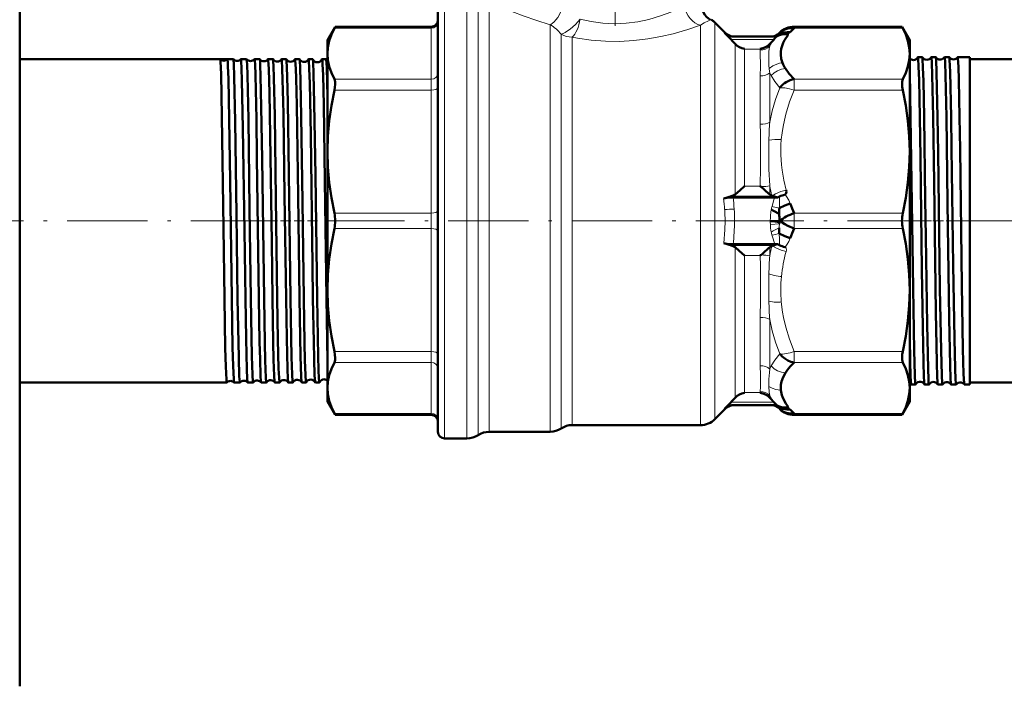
# Model space of a CAD drawing. Extents: x -1438 to 1837, y -1689 to 607.
# Tile 81 of 92: x 1555 to 1703, y -238 to -139. Entities that reach past the tile are written whole.
import ezdxf

# ---------------------------------------------------------------- set-up
doc = ezdxf.new("R2010")
doc.units = 0
doc.linetypes.add('DASHDOT', pattern=[18.5, 12, -3, 0.5, -3])

msp = doc.modelspace()

# ---------------------------------------------------------------- linework, layer by layer
at = {"color": 7, "lineweight": 50}
for p, q in [((1555.43, -202.25), (1555.43, -99.43)), ((1617.93, -137.43), (1617.93, -200.43)), ((1659.3, -139.3), (1660.84, -140.84)), ((1601.43, -141.93), (1602.57, -139.95)), ((1602.57, -139.95), (1602.45, -140.18)), ((1602.57, -139.95), (1616.93, -139.95)), ((1660.74, -140.84), (1661.75, -141.87)), ((1668.93, -140.98), (1668.93, -140.97)), ((1668.96, -140.9), (1669.05, -140.81)), ((1669.01, -140.85), (1669.05, -140.81)), ((1669.03, -140.83), (1669.01, -140.84)), ((1671.15, -139.95), (1687.29, -139.95)), ((1687.41, -140.18), (1687.29, -139.95)), ((1688.43, -141.93), (1687.29, -139.95)), ((1601.43, -141.93), (1601.43, -143.99)), ((1662.15, -141.43), (1667.95, -141.43)), ((1668.11, -141.87), (1668.14, -141.84)), ((1668.14, -141.84), (1668.4, -141.57)), ((1668.4, -141.57), (1668.66, -141.3)), ((1688.43, -143.99), (1688.43, -141.93)), ((1601.43, -143.99), (1601.43, -158.6)), ((1688.43, -158.6), (1688.43, -143.99)), ((1555.43, -144.78), (1587.35, -144.78)), ((1586.47, -144.79), (1585.39, -144.79)), ((1587.35, -144.78), (1587.35, -144.78)), ((1588.48, -144.78), (1588.49, -144.78)), ((1588.49, -144.78), (1589.32, -144.78)), ((1589.32, -144.78), (1589.33, -144.78)), ((1590.51, -144.78), (1590.52, -144.78)), ((1590.52, -144.78), (1591.3, -144.78)), ((1591.3, -144.78), (1591.3, -144.78)), ((1592.53, -144.78), (1592.54, -144.78)), ((1592.54, -144.78), (1593.27, -144.78)), ((1594.56, -144.78), (1595.25, -144.78)), ((1596.58, -144.78), (1597.24, -144.78)), ((1598.6, -144.78), (1599.22, -144.78)), ((1600.61, -144.78), (1601.21, -144.78)), ((1690.3, -144.47), (1689.66, -144.47)), ((1692.32, -144.47), (1691.65, -144.47)), ((1694.34, -144.47), (1693.63, -144.47)), ((1695.61, -144.47), (1695.6, -144.48)), ((1697.43, -144.47), (1695.61, -144.47)), ((1697.43, -144.47), (1697.43, -153.47)), ((1742.43, -144.78), (1697.43, -144.78)), ((1688.57, -153.47), (1688.43, -146.79)), ((1697.43, -153.47), (1697.43, -193.39)), ((1601.43, -158.6), (1601.43, -179.26)), ((1688.43, -179.26), (1688.43, -158.6)), ((1666.2, -163.83), (1666.1, -163.74)), ((1661.78, -165.26), (1660.64, -165.59)), ((1662.05, -165.43), (1668.29, -165.43)), ((1667.86, -165.18), (1667.84, -165.17)), ((1668.68, -165.44), (1668.08, -165.26)), ((1668.96, -165.3), (1668.68, -165.44)), ((1668.95, -169.12), (1669.01, -168.96)), ((1668.97, -169.39), (1668.95, -169.12)), ((1669.03, -168.93), (1669.01, -168.9)), ((1669.01, -168.96), (1669.03, -168.93)), ((1660.64, -172.27), (1661.78, -172.59)), ((1662.05, -172.43), (1668.29, -172.43)), ((1667.84, -172.69), (1667.86, -172.68)), ((1668.08, -172.59), (1668.47, -172.48)), ((1668.47, -172.48), (1668.68, -172.42)), ((1668.88, -172.53), (1668.96, -172.56)), ((1666.1, -174.12), (1666.2, -174.03)), ((1601.43, -179.26), (1601.43, -193.87)), ((1688.43, -193.87), (1688.43, -179.26)), ((1555.43, -193.08), (1586.36, -193.08)), ((1586.36, -193.08), (1586.37, -193.08)), ((1587.47, -193.08), (1587.47, -193.08)), ((1587.47, -193.08), (1588.33, -193.08)), ((1588.33, -193.08), (1588.34, -193.08)), ((1589.5, -193.08), (1589.5, -193.08)), ((1589.5, -193.08), (1590.31, -193.08)), ((1590.31, -193.08), (1590.31, -193.08)), ((1591.52, -193.08), (1591.53, -193.08)), ((1591.53, -193.08), (1592.28, -193.08)), ((1593.55, -193.08), (1594.26, -193.08)), ((1595.57, -193.08), (1596.25, -193.08)), ((1597.59, -193.08), (1598.23, -193.08)), ((1599.61, -193.08), (1600.22, -193.08)), ((1601.43, -193.87), (1601.43, -195.93)), ((1688.43, -195.93), (1688.43, -193.87)), ((1689.3, -193.39), (1688.67, -193.39)), ((1691.31, -193.39), (1690.66, -193.39)), ((1693.33, -193.39), (1692.64, -193.39)), ((1695.35, -193.39), (1694.62, -193.39)), ((1695.36, -193.38), (1695.35, -193.39)), ((1696.6, -193.39), (1696.59, -193.38)), ((1697.43, -193.39), (1696.6, -193.39)), ((1742.43, -193.08), (1697.43, -193.08)), ((1601.43, -195.93), (1602.57, -197.91)), ((1660.84, -197.02), (1659.31, -198.55)), ((1661.75, -195.99), (1660.74, -197.02)), ((1662.15, -196.43), (1667.95, -196.43)), ((1668.13, -196), (1668.66, -196.56)), ((1668.96, -196.96), (1668.96, -196.96)), ((1669.01, -197.01), (1669.05, -197.05)), ((1688.43, -195.93), (1687.29, -197.91)), ((1602.45, -197.68), (1602.57, -197.91)), ((1602.57, -197.91), (1616.93, -197.91)), ((1671.15, -197.91), (1687.29, -197.91)), ((1687.29, -197.91), (1687.41, -197.68)), ((1657.19, -199.43), (1638, -199.43)), ((1622.27, -201.43), (1618.93, -201.43)), ((1634.69, -200.43), (1625.59, -200.43)), ((1555.43, -238.43), (1555.43, -202.25))]:
    msp.add_line(p, q, dxfattribs=at)
at = {"color": 7, "linetype": 'DASHDOT', "lineweight": 18}
for p, q in [((1644.43, -109.31), (1644.43, -142.26)), ((1593.01, -168.93), (1532.92, -168.93)), ((1668.46, -168.93), (1595.06, -168.93)), ((1691.12, -168.93), (1669.33, -168.93)), ((1762.2, -168.93), (1689.86, -168.93))]:
    msp.add_line(p, q, dxfattribs=at)
at = {"color": 7, "lineweight": 18}
for p, q in [((1618.93, -136.43), (1618.93, -201.43)), ((1622.27, -136.43), (1622.27, -201.43)), ((1623.93, -136.93), (1623.93, -200.93)), ((1625.59, -137.43), (1625.59, -200.43)), ((1634.69, -139.64), (1634.69, -200.18)), ((1657.19, -139.72), (1657.19, -199.43)), ((1658.69, -138.94), (1658.77, -138.91)), ((1658.77, -138.91), (1658.8, -138.9)), ((1659.31, -139.41), (1659.31, -198.55)), ((1616.93, -140.18), (1602.45, -140.18)), ((1616.93, -139.95), (1616.93, -140.18)), ((1616.93, -147.79), (1616.93, -140.18)), ((1636.34, -141.05), (1636.34, -199.54)), ((1660.74, -140.84), (1660.84, -140.84)), ((1668.97, -141.21), (1668.95, -141.08)), ((1670.32, -141.08), (1670.31, -141.05)), ((1671.15, -140.18), (1671.15, -139.95)), ((1671.15, -140.18), (1687.41, -140.18)), ((1638, -141.5), (1638, -199.05)), ((1661.75, -141.87), (1668.11, -141.87)), ((1662.34, -142.51), (1662.34, -164.98)), ((1667.51, -142.51), (1667.51, -142.86)), ((1663.76, -143.28), (1666.1, -143.28)), ((1663.76, -143.28), (1663.76, -163.74)), ((1666.1, -143.28), (1666.1, -143.44)), ((1667.51, -146.81), (1667.51, -154.19)), ((1616.93, -147.79), (1602.45, -147.79)), ((1616.93, -147.79), (1616.93, -149.41)), ((1666.1, -147.29), (1666.1, -154.51)), ((1671.15, -147.79), (1687.41, -147.79)), ((1671.15, -149.41), (1671.15, -147.79)), ((1616.93, -149.41), (1602.45, -149.41)), ((1616.93, -167.78), (1616.93, -149.41)), ((1671.15, -149.41), (1687.41, -149.41)), ((1666.1, -163.74), (1663.76, -163.74)), ((1667.51, -163.71), (1667.51, -164.98)), ((1668.08, -165.26), (1661.78, -165.26)), ((1667.85, -166.77), (1668.95, -167.06)), ((1616.93, -167.78), (1602.45, -167.78)), ((1616.93, -167.78), (1616.93, -170.08)), ((1669.01, -168.9), (1667.6, -168.89)), ((1667.6, -168.97), (1667.6, -168.89)), ((1668.93, -167.89), (1668.93, -167.89)), ((1669.01, -168.9), (1669.01, -168.96)), ((1671.15, -170.08), (1671.15, -167.78)), ((1671.15, -167.78), (1687.41, -167.78)), ((1616.93, -170.08), (1602.45, -170.08)), ((1616.93, -188.45), (1616.93, -170.08)), ((1668.97, -169.39), (1667.61, -169.46)), ((1667.61, -169.46), (1667.61, -169.41)), ((1668.93, -169.97), (1668.93, -169.97)), ((1671.15, -170.08), (1687.41, -170.08)), ((1661.78, -172.59), (1668.08, -172.59)), ((1662.34, -172.88), (1662.34, -195.35)), ((1667.51, -172.88), (1667.51, -174.15)), ((1668.88, -172.53), (1668.96, -172.49)), ((1669.96, -173.03), (1669.93, -172.98)), ((1663.76, -174.12), (1666.1, -174.12)), ((1663.76, -174.12), (1663.76, -194.58)), ((1666.1, -183.35), (1666.1, -190.57)), ((1667.51, -183.67), (1667.51, -191.05)), ((1616.93, -188.45), (1602.45, -188.45)), ((1616.93, -188.45), (1616.93, -190.07)), ((1671.15, -190.07), (1671.15, -188.45)), ((1671.15, -188.45), (1687.41, -188.45)), ((1616.93, -190.07), (1602.45, -190.07)), ((1616.93, -197.68), (1616.93, -190.07)), ((1671.15, -190.07), (1687.41, -190.07)), ((1666.1, -194.58), (1663.76, -194.58)), ((1666.1, -194.42), (1666.1, -194.58)), ((1667.51, -195), (1667.51, -195.35)), ((1668.13, -196), (1661.75, -195.99)), ((1668.93, -196.89), (1668.93, -196.88)), ((1668.95, -196.78), (1668.97, -196.65)), ((1669.01, -197.02), (1668.97, -196.97)), ((1670.59, -197.08), (1670.31, -196.81)), ((1616.93, -197.68), (1602.45, -197.68)), ((1616.93, -197.68), (1616.93, -197.91)), ((1671.15, -197.91), (1671.15, -197.68)), ((1671.15, -197.68), (1687.41, -197.68)), ((1636.34, -199.54), (1636.34, -199.68)), ((1636.34, -199.68), (1636.34, -199.93)), ((1638, -199.05), (1638, -199.43)), ((1634.69, -200.18), (1634.69, -200.43))]:
    msp.add_line(p, q, dxfattribs=at)
at = {"color": 7, "linetype": 'DASHDOT', "lineweight": 18, "ltscale": 0.044696}
msp.add_line((1588.33, -168.93), (1590.12, -168.93), dxfattribs=at)
at = {"color": 7, "linetype": 'DASHDOT', "lineweight": 18, "ltscale": 0.043149}
msp.add_line((1590.37, -168.93), (1592.09, -168.93), dxfattribs=at)
at = {"color": 7, "linetype": 'DASHDOT', "lineweight": 18, "ltscale": 0.041779}
msp.add_line((1592.39, -168.93), (1594.07, -168.93), dxfattribs=at)
at = {"color": 7, "linetype": 'DASHDOT', "lineweight": 18, "ltscale": 0.040573}
msp.add_line((1594.42, -168.93), (1596.04, -168.93), dxfattribs=at)
at = {"color": 7, "linetype": 'DASHDOT', "lineweight": 18, "ltscale": 0.039517}
msp.add_line((1596.44, -168.93), (1598.02, -168.93), dxfattribs=at)
at = {"color": 7, "linetype": 'DASHDOT', "lineweight": 18, "ltscale": 0.038599}
msp.add_line((1598.46, -168.93), (1600.01, -168.93), dxfattribs=at)
at = {"color": 7, "linetype": 'DASHDOT', "lineweight": 18, "ltscale": 0.000390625}
msp.add_line((1669.01, -168.93), (1669.03, -168.93), dxfattribs=at)
at = {"color": 7, "linetype": 'DASHDOT', "lineweight": 18, "ltscale": 0.04129}
msp.add_line((1691.46, -168.93), (1689.81, -168.93), dxfattribs=at)
at = {"color": 7, "linetype": 'DASHDOT', "lineweight": 18, "ltscale": 0.042334}
msp.add_line((1693.48, -168.93), (1691.79, -168.93), dxfattribs=at)
at = {"color": 7, "linetype": 'DASHDOT', "lineweight": 18, "ltscale": 0.043542}
msp.add_line((1695.51, -168.93), (1693.76, -168.93), dxfattribs=at)
at = {"color": 7, "lineweight": 18}
for points in [[(1634.69, -139.64), (1632.56, -138.99), (1630.82, -138.38), (1629, -137.67), (1628.43, -137.43)], [(1639.21, -138.8), (1640.84, -139.17), (1642.55, -139.41), (1643.42, -139.47), (1644.3, -139.5), (1645.18, -139.48), (1646.06, -139.43), (1647.8, -139.21), (1649.45, -138.85), (1651.21, -138.34), (1652.74, -137.77), (1654.32, -137.08), (1654.79, -136.85)], [(1657.19, -139.72), (1655.28, -140.37), (1653.09, -141), (1651.24, -141.43), (1649.28, -141.77), (1647.21, -142.01), (1645.09, -142.13), (1642.95, -142.1), (1640.83, -141.93), (1638.77, -141.64), (1638, -141.5)], [(1658.69, -138.94), (1658.61, -138.96), (1658.35, -139.06), (1657.71, -139.38), (1657.19, -139.72)], [(1667.74, -141.43), (1668.22, -141.36), (1668.6, -141.2), (1668.93, -140.98)], [(1668.14, -141.84), (1668.49, -141.57), (1668.89, -141.36), (1669.33, -141.23), (1669.79, -141.17), (1670.26, -141.18)], [(1668.4, -141.57), (1668.91, -141.28), (1669.49, -141.11), (1669.9, -141.07), (1670.32, -141.08)], [(1666.1, -147.29), (1666.14, -145.86), (1666.11, -143.74), (1666.1, -143.44)], [(1667.37, -144.32), (1667.4, -143.67), (1667.44, -143.23), (1667.51, -142.86)], [(1667.44, -146.19), (1667.97, -145.79), (1668.58, -145.52), (1669, -145.41), (1669.44, -145.36)], [(1667.73, -147.25), (1668.18, -146.84), (1668.69, -146.51), (1669.26, -146.3), (1669.86, -146.2)], [(1669.03, -149.06), (1668.29, -148.14), (1667.73, -147.25)], [(1667.51, -154.19), (1667.89, -152.52), (1668.4, -150.82), (1669.03, -149.06)], [(1671.15, -149.41), (1670.45, -149.2), (1669.76, -149.07), (1669.37, -149.05), (1669.03, -149.06)], [(1669.25, -156.77), (1669.36, -155.8), (1669.51, -154.85), (1669.7, -153.92), (1669.93, -152.99), (1670.48, -151.18), (1671.15, -149.41)], [(1666.1, -163.74), (1666.15, -160.86), (1666.12, -155.83), (1666.1, -154.51)], [(1667.39, -156.89), (1668.29, -156.78), (1669.25, -156.77)], [(1669.96, -164.34), (1669.61, -162.88), (1669.36, -161.36), (1669.27, -160.58), (1669.18, -159.08), (1669.2, -157.56), (1669.25, -156.77)], [(1667.51, -163.71), (1667.4, -161.22), (1667.37, -158.29)], [(1669.96, -164.34), (1669.16, -164.57), (1668.4, -164.89), (1667.86, -165.18)], [(1667.85, -166.77), (1667.86, -166.73), (1668.15, -165.79), (1668.29, -165.43)], [(1668.95, -165.35), (1668.95, -165.33), (1668.95, -165.32), (1668.96, -165.3)], [(1670.59, -166.34), (1670.38, -165.82), (1670.04, -165.29), (1669.81, -165.01)], [(1660.64, -172.27), (1660.81, -170.26), (1660.84, -168.95)], [(1668.29, -172.43), (1667.87, -171.15), (1667.85, -171.08)], [(1668.96, -172.49), (1668.96, -172.19), (1668.96, -171.67), (1668.95, -170.8)], [(1669.81, -172.85), (1670.14, -172.43), (1670.39, -172.02), (1670.59, -171.52)], [(1667.86, -172.68), (1668.52, -173.03), (1669.25, -173.32), (1669.96, -173.52)], [(1668.96, -172.56), (1668.95, -172.55), (1668.95, -172.52), (1668.96, -172.49)], [(1669.96, -173.52), (1670, -173.29), (1669.96, -173.03)], [(1666.1, -183.35), (1666.15, -180.75), (1666.12, -175.65), (1666.1, -174.12)], [(1667.39, -176.85), (1668.2, -177.09), (1669.06, -177.24), (1669.27, -177.26)], [(1667.39, -180.93), (1668.19, -181.05), (1669.04, -181.05), (1669.25, -181.03)], [(1671.15, -188.45), (1670.46, -186.62), (1669.91, -184.81), (1669.58, -183.36), (1669.44, -182.59), (1669.25, -181.03)], [(1669.03, -188.8), (1668.4, -187.04), (1667.89, -185.34), (1667.51, -183.67)], [(1667.74, -190.6), (1668.29, -189.72), (1669.03, -188.8)], [(1666.1, -194.42), (1666.14, -193.74), (1666.14, -191.94), (1666.1, -190.57)], [(1667.74, -190.6), (1668.18, -191.01), (1668.7, -191.34), (1669.27, -191.55), (1669.86, -191.65)], [(1667.37, -193.65), (1667.87, -193.93), (1668.42, -194.11), (1668.8, -194.17), (1669.19, -194.19)], [(1667.51, -195), (1667.43, -194.51), (1667.37, -193.65)], [(1660.84, -197.02), (1660.78, -197.03), (1660.75, -197.03), (1660.74, -197.02)], [(1667.74, -196.43), (1668.21, -196.5), (1668.59, -196.65), (1668.93, -196.88)], [(1670.26, -196.68), (1670.2, -196.68), (1669.76, -196.69), (1669.32, -196.63), (1668.87, -196.48), (1668.57, -196.33), (1668.13, -196)], [(1670.31, -196.81), (1670.31, -196.8), (1670.32, -196.79), (1670.32, -196.78), (1670.3, -196.74)]]:
    msp.add_lwpolyline(points, dxfattribs=at)
at = {"color": 7, "lineweight": 50}
for points in [[(1602.45, -140.18), (1602.02, -141.12), (1601.69, -142.07), (1601.5, -143.03), (1601.43, -143.99)], [(1660.74, -140.84), (1661.06, -141.1), (1661.43, -141.29), (1661.84, -141.4), (1662.15, -141.43)], [(1660.84, -140.84), (1661.21, -141.13), (1661.72, -141.35), (1662.18, -141.43), (1662.26, -141.43)], [(1668.95, -141.08), (1668.94, -141.06), (1668.93, -141.05), (1668.93, -141.02), (1668.93, -140.98)], [(1670.59, -140.78), (1670.14, -140.76), (1669.68, -140.81), (1669.25, -140.94), (1668.95, -141.08)], [(1668.97, -140.9), (1668.98, -140.88), (1668.98, -140.88), (1668.98, -140.88), (1668.95, -140.91)], [(1670.31, -141.05), (1669.75, -141.04), (1669.33, -141.1), (1668.97, -141.21)], [(1671.15, -140.18), (1670.68, -140.15), (1670.22, -140.2), (1669.78, -140.34), (1669.39, -140.54), (1669.05, -140.81)], [(1669.44, -145.36), (1669.25, -144.72), (1669.17, -144.09), (1669.19, -143.67), (1669.25, -143.25), (1669.37, -142.8), (1669.54, -142.37), (1669.74, -141.97), (1670.26, -141.18)], [(1688.43, -143.99), (1688.36, -143.03), (1688.16, -142.07), (1687.84, -141.12), (1687.41, -140.18)], [(1601.43, -143.99), (1601.5, -144.94), (1601.69, -145.9), (1602.02, -146.85), (1602.45, -147.79)], [(1687.41, -147.79), (1687.84, -146.85), (1688.16, -145.9), (1688.36, -144.94), (1688.43, -143.99)], [(1585.39, -144.79), (1585.41, -144.85), (1585.43, -145.12), (1585.52, -147.01), (1585.65, -153.37), (1585.89, -169.98), (1586.03, -180.51)], [(1586.47, -144.79), (1586.48, -144.87), (1586.52, -145.22), (1586.55, -145.82), (1586.62, -147.75), (1586.69, -150.75), (1586.88, -162.92), (1587.13, -180.51)], [(1587.35, -144.78), (1587.36, -144.79), (1587.37, -144.82), (1587.39, -145), (1587.42, -145.44), (1587.5, -147.41), (1587.63, -154.09), (1587.83, -167.98), (1588, -180.51)], [(1588.49, -144.78), (1588.49, -144.78), (1588.49, -144.78), (1588.5, -144.79), (1588.5, -144.81), (1588.53, -145.04), (1588.6, -146.21), (1588.65, -147.95), (1588.8, -155.16), (1589.01, -170.37), (1589.16, -180.51)], [(1589.33, -144.78), (1589.33, -144.79), (1589.34, -144.83), (1589.37, -145.1), (1589.4, -145.59), (1589.46, -147.16), (1589.6, -153.73), (1589.79, -167.1), (1589.97, -180.51)], [(1590.52, -144.78), (1590.52, -144.78), (1590.52, -144.78), (1590.52, -144.79), (1590.53, -144.81), (1590.56, -145.06), (1590.6, -145.55), (1590.66, -147.18), (1590.8, -153.76), (1590.89, -159.45), (1591.18, -180.51)], [(1591.3, -144.78), (1591.31, -144.8), (1591.32, -144.84), (1591.35, -145.13), (1591.38, -145.65), (1591.44, -147.35), (1591.54, -151.91), (1591.67, -159.71), (1591.95, -180.51)], [(1592.54, -144.78), (1592.54, -144.78), (1592.54, -144.78), (1592.55, -144.79), (1592.55, -144.8), (1592.58, -144.94), (1592.65, -146.22), (1592.75, -149.86), (1592.87, -156.18), (1593.09, -172.17), (1593.21, -180.51)], [(1593.28, -144.79), (1593.29, -144.8), (1593.3, -144.85), (1593.33, -145.18), (1593.36, -145.76), (1593.43, -147.63), (1593.55, -153.18), (1593.73, -165.59), (1593.93, -180.51)], [(1594.56, -144.78), (1594.56, -144.78), (1594.57, -144.78), (1594.57, -144.79), (1594.57, -144.8), (1594.6, -144.95), (1594.67, -146.22), (1594.8, -151.13), (1594.84, -153.02), (1595.02, -165.13), (1595.23, -180.51)], [(1595.26, -144.79), (1595.27, -144.82), (1595.29, -144.97), (1595.36, -146.04), (1595.4, -147.38), (1595.49, -151.19), (1595.66, -161.86), (1595.91, -180.51)], [(1596.58, -144.78), (1596.58, -144.78), (1596.59, -144.78), (1596.59, -144.79), (1596.59, -144.8), (1596.62, -144.94), (1596.69, -146.22), (1596.74, -147.66), (1596.83, -151.64), (1597.04, -165.19), (1597.25, -180.51)], [(1597.25, -144.79), (1597.26, -144.83), (1597.28, -144.98), (1597.34, -146.06), (1597.41, -148.12), (1597.51, -153.28), (1597.7, -166.08), (1597.89, -180.51)], [(1598.6, -144.78), (1598.6, -144.78), (1598.6, -144.78), (1598.61, -144.79), (1598.61, -144.8), (1598.64, -144.95), (1598.71, -146.22), (1598.78, -148.38), (1598.92, -156.11), (1599.19, -175.59), (1599.26, -180.51)], [(1599.23, -144.79), (1599.25, -144.85), (1599.28, -145.12), (1599.36, -147.01), (1599.46, -151.34), (1599.63, -162.17), (1599.88, -180.51)], [(1600.61, -144.78), (1600.62, -144.78), (1600.62, -144.78), (1600.62, -144.79), (1600.63, -144.81), (1600.66, -145.06), (1600.7, -145.55), (1600.76, -147.18), (1600.86, -151.64), (1601.04, -162.91), (1601.28, -180.51)], [(1601.22, -144.8), (1601.24, -144.89), (1601.28, -145.34), (1601.31, -146.1), (1601.43, -150.35)], [(1689.94, -153.47), (1689.83, -147.88), (1689.77, -145.94), (1689.7, -144.64), (1689.68, -144.49), (1689.67, -144.48), (1689.67, -144.47), (1689.67, -144.47), (1689.66, -144.47)], [(1690.59, -153.47), (1690.48, -148.03), (1690.42, -146.09), (1690.35, -144.71), (1690.32, -144.52), (1690.31, -144.48)], [(1691.93, -153.47), (1691.8, -147.2), (1691.73, -145.29), (1691.68, -144.56), (1691.66, -144.48), (1691.65, -144.47), (1691.65, -144.47), (1691.65, -144.47)], [(1692.61, -153.47), (1692.46, -146.72), (1692.38, -144.91), (1692.35, -144.55), (1692.34, -144.49), (1692.33, -144.48)], [(1693.91, -153.47), (1693.78, -147.2), (1693.71, -145.29), (1693.66, -144.56), (1693.64, -144.48), (1693.64, -144.47), (1693.63, -144.47), (1693.63, -144.47)], [(1694.63, -153.47), (1694.48, -146.7), (1694.4, -144.9), (1694.37, -144.54), (1694.36, -144.49), (1694.35, -144.48)], [(1695.89, -153.47), (1695.78, -147.88), (1695.72, -145.94), (1695.65, -144.64), (1695.62, -144.49), (1695.62, -144.48), (1695.61, -144.47), (1695.61, -144.47), (1695.61, -144.47)], [(1671.15, -147.79), (1670.43, -146.99), (1669.86, -146.2)], [(1602.45, -147.79), (1602.52, -147.96), (1602.56, -148.17), (1602.57, -148.55), (1602.53, -148.99), (1602.45, -149.41)], [(1687.41, -149.41), (1687.32, -148.92), (1687.29, -148.46), (1687.31, -148.14), (1687.41, -147.79)], [(1602.45, -149.41), (1602.02, -151.69), (1601.69, -153.98), (1601.5, -156.29), (1601.43, -158.6)], [(1688.43, -158.6), (1688.36, -156.29), (1688.16, -153.98), (1687.84, -151.69), (1687.41, -149.41)], [(1689.3, -193.39), (1689.29, -193.39), (1689.29, -193.39), (1689.29, -193.38), (1689.28, -193.37), (1689.26, -193.22), (1689.18, -191.95), (1689.09, -188.31), (1688.93, -179.04), (1688.67, -159.89), (1688.57, -153.47)], [(1690.65, -193.38), (1690.64, -193.36), (1690.63, -193.3), (1690.59, -192.91), (1690.56, -192.23), (1690.49, -190.05), (1690.39, -184.87), (1690.26, -176.23), (1690.04, -159.47), (1689.94, -153.47)], [(1691.31, -193.39), (1691.31, -193.39), (1691.31, -193.39), (1691.3, -193.38), (1691.3, -193.36), (1691.26, -193.11), (1691.23, -192.63), (1691.17, -190.99), (1691.03, -184.44), (1690.84, -171.3), (1690.77, -165.8), (1690.59, -153.47)], [(1692.63, -193.38), (1692.63, -193.37), (1692.61, -193.31), (1692.58, -192.93), (1692.54, -192.25), (1692.47, -190.09), (1692.33, -182.56), (1692.07, -163.19), (1691.93, -153.47)], [(1693.33, -193.39), (1693.33, -193.39), (1693.33, -193.39), (1693.33, -193.38), (1693.32, -193.37), (1693.3, -193.22), (1693.22, -191.95), (1693.12, -188.31), (1692.96, -179.05), (1692.69, -158.72), (1692.61, -153.47)], [(1694.61, -193.38), (1694.6, -193.36), (1694.59, -193.24), (1694.53, -192.4), (1694.47, -190.54), (1694.33, -183.51), (1694.09, -166.22), (1693.91, -153.47)], [(1695.35, -193.39), (1695.35, -193.39), (1695.35, -193.39), (1695.35, -193.38), (1695.34, -193.36), (1695.31, -193.11), (1695.27, -192.63), (1695.21, -190.99), (1695.11, -186.54), (1694.94, -175.54), (1694.7, -158.15), (1694.63, -153.47)], [(1696.59, -193.38), (1696.59, -193.38), (1696.58, -193.35), (1696.56, -193.17), (1696.48, -191.81), (1696.39, -188.04), (1696.23, -178.54), (1695.96, -158.22), (1695.89, -153.47)], [(1601.43, -158.6), (1601.5, -160.91), (1601.69, -163.21), (1602.02, -165.5), (1602.45, -167.78)], [(1687.41, -167.78), (1687.84, -165.51), (1688.16, -163.21), (1688.36, -160.91), (1688.43, -158.6)], [(1663.76, -163.74), (1663.1, -164.34), (1662.34, -164.98)], [(1669.81, -165.01), (1669.95, -164.8), (1670, -164.57), (1669.96, -164.34)], [(1660.64, -165.59), (1661.3, -165.47), (1662.05, -165.43)], [(1667.74, -167.25), (1668.06, -167.44), (1668.93, -167.89)], [(1668.95, -167.06), (1669.75, -166.66), (1670.59, -166.34)], [(1671.15, -170.08), (1670.22, -169.68), (1669.77, -169.44), (1669.36, -169.18), (1669.03, -168.93)], [(1602.45, -170.08), (1602.02, -172.35), (1601.69, -174.65), (1601.5, -176.95), (1601.43, -179.26)], [(1688.43, -179.26), (1688.36, -176.95), (1688.16, -174.65), (1687.84, -172.36), (1687.41, -170.08)], [(1670.59, -171.52), (1669.75, -171.2), (1668.95, -170.8)], [(1660.64, -172.27), (1661.3, -172.39), (1662.05, -172.43)], [(1662.34, -172.88), (1662.96, -173.4), (1663.76, -174.12)], [(1601.43, -179.26), (1601.5, -181.57), (1601.69, -183.88), (1602.02, -186.17), (1602.45, -188.45)], [(1687.41, -188.45), (1687.84, -186.17), (1688.16, -183.88), (1688.36, -181.57), (1688.43, -179.26)], [(1586.03, -180.51), (1586.16, -187.92), (1586.22, -190.67), (1586.31, -192.66), (1586.34, -192.98), (1586.35, -193.06), (1586.36, -193.07), (1586.36, -193.08), (1586.36, -193.08), (1586.36, -193.08)], [(1587.13, -180.51), (1587.25, -187.84), (1587.32, -190.57), (1587.41, -192.62), (1587.45, -193.05), (1587.46, -193.07), (1587.47, -193.08)], [(1588, -180.51), (1588.16, -189.35), (1588.25, -192.16), (1588.31, -192.98), (1588.33, -193.07), (1588.33, -193.08), (1588.33, -193.08), (1588.33, -193.08), (1588.33, -193.08)], [(1589.16, -180.51), (1589.26, -186.55), (1589.37, -191.13), (1589.43, -192.49), (1589.47, -192.99), (1589.49, -193.06), (1589.5, -193.08)], [(1589.97, -180.51), (1590.13, -189.16), (1590.21, -191.9), (1590.28, -192.95), (1590.3, -193.06), (1590.3, -193.08), (1590.3, -193.08), (1590.31, -193.08), (1590.31, -193.08)], [(1591.18, -180.51), (1591.29, -187.02), (1591.35, -189.63), (1591.43, -192.04), (1591.49, -192.93), (1591.51, -193.05), (1591.52, -193.07), (1591.52, -193.08)], [(1591.95, -180.51), (1592.06, -187.16), (1592.12, -189.79), (1592.21, -192.37), (1592.26, -193), (1592.27, -193.05), (1592.28, -193.07), (1592.28, -193.08), (1592.28, -193.08), (1592.28, -193.08)], [(1593.21, -180.51), (1593.32, -187.05), (1593.38, -189.66), (1593.46, -192.06), (1593.52, -192.93), (1593.54, -193.05), (1593.54, -193.07)], [(1593.93, -180.51), (1594.03, -186.63), (1594.13, -191), (1594.19, -192.36), (1594.24, -193), (1594.25, -193.05), (1594.26, -193.07), (1594.26, -193.08), (1594.26, -193.08), (1594.26, -193.08)], [(1595.23, -180.51), (1595.33, -186.52), (1595.44, -191.1), (1595.5, -192.47), (1595.54, -192.98), (1595.56, -193.05), (1595.56, -193.07)], [(1595.91, -180.51), (1596.07, -189.27), (1596.15, -191.86), (1596.21, -192.94), (1596.23, -193.06), (1596.24, -193.08), (1596.24, -193.08), (1596.24, -193.08), (1596.25, -193.08)], [(1597.25, -180.51), (1597.4, -189.13), (1597.51, -192.24), (1597.56, -192.94), (1597.57, -193.05), (1597.58, -193.07)], [(1597.89, -180.51), (1598, -187.17), (1598.06, -189.8), (1598.13, -191.91), (1598.2, -192.95), (1598.22, -193.07), (1598.22, -193.08), (1598.23, -193.08), (1598.23, -193.08), (1598.23, -193.08)], [(1599.26, -180.51), (1599.37, -187), (1599.43, -189.6), (1599.51, -192), (1599.57, -192.9), (1599.59, -193.04), (1599.6, -193.07)], [(1599.88, -180.51), (1600.03, -189.17), (1600.09, -191.17), (1600.14, -192.47), (1600.17, -192.86), (1600.2, -193.06), (1600.21, -193.07), (1600.21, -193.08), (1600.21, -193.08), (1600.22, -193.08)], [(1688.66, -193.38), (1688.64, -193.29), (1688.61, -192.87), (1688.57, -192.13), (1688.5, -189.82), (1688.43, -186.48)], [(1602.45, -188.45), (1602.54, -188.94), (1602.57, -189.4), (1602.55, -189.72), (1602.45, -190.07)], [(1671.15, -190.07), (1670.67, -189.96), (1670.2, -189.77), (1669.77, -189.51), (1669.37, -189.18), (1669.03, -188.8)], [(1687.41, -190.07), (1687.34, -189.9), (1687.3, -189.68), (1687.29, -189.31), (1687.33, -188.87), (1687.41, -188.45)], [(1602.45, -190.07), (1602.02, -191.01), (1601.69, -191.96), (1601.5, -192.92), (1601.43, -193.87)], [(1669.86, -191.65), (1670.19, -191.17), (1670.57, -190.69), (1671.15, -190.07)], [(1688.43, -193.87), (1688.36, -192.92), (1688.16, -191.96), (1687.84, -191.01), (1687.41, -190.07)], [(1669.19, -194.19), (1669.17, -193.81), (1669.2, -193.43), (1669.3, -192.92), (1669.53, -192.28), (1669.86, -191.65)], [(1601.43, -193.87), (1601.5, -194.83), (1601.69, -195.79), (1602.02, -196.74), (1602.45, -197.68)], [(1670.26, -196.68), (1669.92, -196.18), (1669.52, -195.44), (1669.33, -194.95), (1669.27, -194.7), (1669.19, -194.19)], [(1687.41, -197.68), (1687.84, -196.74), (1688.16, -195.79), (1688.36, -194.83), (1688.43, -193.87)], [(1660.74, -197.02), (1661.06, -196.76), (1661.44, -196.57), (1661.84, -196.46), (1662.15, -196.43)], [(1668.95, -196.78), (1669.49, -197), (1670.08, -197.1), (1670.59, -197.08)], [(1670.31, -196.81), (1669.96, -196.83), (1669.62, -196.81), (1669.29, -196.75), (1668.97, -196.65)]]:
    msp.add_lwpolyline(points, dxfattribs=at)
for centre, radius, start, end in [((1660.24, -136.37), 3, 179.6386, 238.864), ((1616.93, -138.95), 1, 270, 360), ((1657.18, -141.42), 3, 45, 57.1647), ((1667.57, -139.33), 2.1, 271.0068, 311.6734), ((1667.83, -139.48), 1.95, 270.5738, 305.039), ((1667.59, -139.37), 2.05, 294.3759, 308.8337), ((1668.27, -139.38), 1.96, 281.5005, 290.713), ((1667.72, -139.53), 1.85, 308.8386, 314.6572), ((1669.16, -141.04), 0.241, 144.3187, 163.7967), ((1671.15, -142.95), 3, 90.0103, 134.9996), ((1678.92, -147.98), 11.01, 134.8969, 139.1316), ((1640.51, -162.49), 29.6, 42.4583, 44.1454), ((1664.15, -140.86), 2.44, 222.3107, 260.7269), ((1665.71, -140.86), 2.44, 279.2731, 317.6891), ((1689.37, -162.51), 29.62, 135.8553, 137.5409), ((1667.95, -139.37), 2.06, 269.7479, 290.1959), ((1587.92, -144.3), 0.744, 220.7642, 270.1117), ((1587.92, -144.3), 0.744, 270.0425, 319.2189), ((1589.92, -144.33), 0.744, 217.3595, 270.1232), ((1589.92, -144.33), 0.744, 270.0311, 322.6199), ((1591.92, -144.37), 0.743, 214.1312, 270.1338), ((1591.92, -144.37), 0.743, 270.0141, 325.8523), ((1593.27, -144.79), 0.00958, 20.6485, 77.039), ((1593.92, -144.4), 0.742, 211.0229, 270.1602), ((1593.92, -144.4), 0.742, 270.0019, 328.9496), ((1594.56, -144.79), 0.01, 103.2684, 159.3351), ((1595.25, -144.79), 0.0113, 16.4939, 73.8151), ((1595.92, -144.44), 0.742, 208.0367, 270.1799), ((1595.92, -144.44), 0.742, 269.9788, 331.9304), ((1596.59, -144.79), 0.0117, 106.1666, 163.3817), ((1597.23, -144.79), 0.0137, 12.4214, 70.0454), ((1597.92, -144.47), 0.741, 205.1924, 270.2065), ((1597.92, -144.47), 0.741, 269.9538, 334.7752), ((1598.6, -144.79), 0.0141, 109.8959, 167.4562), ((1599.22, -144.8), 0.0173, 8.6013, 65.5934), ((1599.92, -144.51), 0.74, 202.4558, 270.2418), ((1599.92, -144.51), 0.74, 269.9132, 337.5107), ((1600.62, -144.8), 0.0177, 114.437, 171.3121), ((1601.2, -144.8), 0.0228, 5.1717, 60.4361), ((1601.9, -144.56), 0.721, 199.4947, 229.0674), ((1674.29, -143.46), 5.21, 201.3967, 211.7424), ((1688.98, -144.18), 0.744, 222.6239, 270.2264), ((1688.98, -144.18), 0.74, 270.0459, 336.1586), ((1689.67, -144.48), 0.015, 112.0446, 169.4528), ((1690.3, -144.48), 0.0125, 14.6335, 72.1581), ((1690.97, -144.15), 0.742, 206.669, 270.3099), ((1690.98, -144.15), 0.742, 270.0891, 333.3438), ((1691.65, -144.48), 0.0122, 107.9755, 165.4969), ((1692.32, -144.48), 0.0106, 18.8139, 75.4966), ((1692.98, -144.11), 0.742, 209.5836, 270.2901), ((1692.98, -144.11), 0.742, 270.1141, 330.4273), ((1693.63, -144.48), 0.0102, 104.4989, 161.2933), ((1694.34, -144.48), 0.00921, 22.8431, 78.3015), ((1694.98, -144.08), 0.743, 212.6389, 270.2627), ((1694.98, -144.08), 0.743, 270.1303, 327.3866), ((1681.73, -147.37), 22.63, 226.6382, 231.0676), ((1661.32, -163.68), 1.65, 285.9017, 308.0521), ((1668.51, -163.71), 1.61, 231.7917, 245.2454), ((1668.58, -163.54), 1.8, 246.1901, 253.6762), ((1668.29, -173.76), 8.33, 87.3015, 90.0155), ((1672.04, -172.94), 8.24, 105.7268, 111.9554), ((1679.11, -167.74), 10.18, 176.1266, 180.8183), ((1699.74, -155.92), 30.96, 199.6805, 202.5322), ((1596.94, -168.93), 5.63, 348.2248, 11.7752), ((1665.18, -195.73), 26.87, 81.9341, 84.8406), ((1680.1, -167.48), 11.18, 182.1047, 187.2626), ((1692.91, -168.93), 5.63, 168.2248, 191.7752), ((1679.06, -170.12), 10.14, 179.1805, 183.8842), ((1699.74, -181.94), 30.96, 157.4678, 160.3196), ((1661.32, -174.18), 1.65, 51.9479, 74.0983), ((1681.74, -190.49), 22.63, 128.9328, 133.3615), ((1668.51, -174.15), 1.61, 114.7546, 128.2083), ((1668.58, -174.3), 1.78, 106.2897, 113.8453), ((1668.29, -164.1), 8.33, 269.9854, 272.6971), ((1669.45, -171.23), 1.42, 237.1214, 246.388), ((1671.94, -165.2), 7.95, 247.9328, 254.3885), ((2677.21, -165.46), 1076.04, 180.80115, 181.24518), ((1592.92, -193.47), 0.743, 86.6617, 147.4323), ((1592.92, -193.47), 0.743, 32.5666, 86.7951), ((1594.92, -193.44), 0.742, 86.6419, 150.465), ((1594.92, -193.44), 0.742, 29.5469, 86.8165), ((1596.92, -193.4), 0.742, 86.6256, 153.3732), ((1596.92, -193.4), 0.741, 26.6141, 86.8484), ((1598.92, -193.37), 0.741, 86.5823, 156.1737), ((1598.92, -193.37), 0.74, 23.8269, 86.8679), ((1600.92, -193.33), 0.74, 86.5505, 158.8203), ((1600.92, -193.34), 0.744, 46.7542, 86.7556), ((1586.92, -193.58), 0.744, 86.7026, 137.4589), ((1586.92, -193.58), 0.744, 42.545, 86.7621), ((1588.92, -193.55), 0.744, 86.6843, 140.9517), ((1588.92, -193.55), 0.744, 39.0633, 86.7653), ((1590.92, -193.51), 0.744, 86.6836, 144.2616), ((1590.92, -193.51), 0.743, 35.7358, 86.7898), ((1592.28, -193.07), 0.0089, 281.566, 337.1305), ((1593.55, -193.07), 0.00926, 203.1137, 258.4044), ((1594.26, -193.07), 0.0103, 284.4821, 341.3608), ((1595.58, -193.07), 0.0108, 198.5461, 255.3329), ((1596.24, -193.07), 0.0124, 288.1073, 345.6382), ((1597.59, -193.07), 0.0128, 194.4895, 251.9834), ((1598.22, -193.07), 0.0153, 292.0614, 349.5287), ((1599.61, -193.07), 0.0157, 190.6135, 247.9758), ((1600.21, -193.06), 0.0198, 296.9857, 353.1957), ((1687.99, -193.65), 0.729, 22.2361, 52.7704), ((1688.68, -193.37), 0.017, 188.6815, 245.6291), ((1689.98, -193.7), 0.742, 79.0915, 154.6984), ((1689.29, -193.38), 0.0139, 289.8303, 347.436), ((1689.98, -193.69), 0.739, 25.1829, 79.3349), ((1690.66, -193.38), 0.0135, 192.4925, 250.0623), ((1691.31, -193.38), 0.0114, 286.0212, 343.2849), ((1691.98, -193.73), 0.743, 79.1145, 151.8503), ((1691.98, -193.73), 0.74, 28.0492, 79.3059), ((1692.64, -193.38), 0.0111, 196.5941, 253.8445), ((1693.33, -193.38), 0.00979, 282.8922, 339.0277), ((1693.98, -193.77), 0.743, 79.1331, 148.8779), ((1693.98, -193.77), 0.741, 31.0435, 79.2793), ((1694.62, -193.38), 0.00942, 200.8704, 257.01), ((1695.98, -193.8), 0.744, 79.1585, 145.773), ((1695.98, -193.8), 0.742, 34.145, 79.2679), ((1640.49, -175.35), 29.62, 315.8553, 317.5409), ((1664.15, -197), 2.44, 99.2731, 137.6891), ((1665.71, -197), 2.44, 42.3109, 80.7269), ((1689.56, -175.18), 29.88, 222.4627, 224.1757), ((1662.3, -198.53), 2.1, 91.1563, 133.8458), ((1667.56, -198.53), 2.11, 48.0191, 88.8385), ((1667.95, -198.49), 2.06, 69.8127, 90.2615), ((1667.54, -198.58), 2.16, 63.1914, 68.6797), ((1668.22, -198.65), 2.14, 69.5403, 78.003), ((1669.13, -196.88), 0.205, 152.596, 181.4906), ((1669.2, -196.8), 0.285, 197.7289, 226.0961), ((1671.15, -194.91), 3, 225.0004, 269.9897), ((1678.92, -189.88), 11.01, 220.8684, 225.1031), ((1616.93, -198.91), 1, 0, 90), ((1657.19, -196.43), 3, 270, 315), ((1634.69, -197.43), 3, 270, 303.5573), ((1638, -202.43), 3, 90, 123.5573), ((1618.93, -200.43), 1, 180, 270), ((1622.27, -198.43), 3, 270, 303.5573), ((1625.59, -203.43), 3, 90, 123.5573)]:
    msp.add_arc(centre, radius, start, end, dxfattribs=at)
at = {"color": 7, "lineweight": 18}
for centre, radius, start, end in [((1631.91, -144.57), 5.66, 38.4121, 60.6252), ((1658.68, -139.41), 0.629, 0.5016, 10.6196), ((1667.58, -139.34), 2.09, 270.9655, 311.8183), ((1670.09, -141.02), 0.235, 317.7193, 345.3382), ((1668.39, -138.76), 2.98, 309.9283, 317.604), ((1673.17, -145.65), 6.31, 142.8606, 153.7345), ((1685.26, -144.6), 17.89, 179.1032, 185.0872), ((1681.03, -144.92), 13.65, 185.3363, 187.9639), ((1673.75, -143.99), 6.84, 204.3255, 208.4796), ((1713.01, -157.62), 45.62, 175.6815, 179.0806), ((1757.39, -158.67), 90.02, 178.8649, 179.7561), ((1695.04, -158.4), 28.04, 190.9161, 193.9754), ((1631.78, -169.1), 29.06, 3.6381, 6.9329), ((1629.84, -169.17), 32.42, 3.5368, 6.6321), ((1668.73, -165.42), 0.234, 354.1701, 16.5025), ((1622.01, -165.95), 46.96, 358.6523, 0.3513), ((1670.63, -165.55), 1.67, 176.3727, 184.0069), ((1664.41, -216.51), 49.39, 92.5578, 94.2026), ((1634.61, -168.93), 26.23, 359.9682, 3.6574), ((1633.31, -168.91), 28.95, 359.933, 3.4438), ((1676.63, -168.85), 9.03, 169.8421, 180.2938), ((1674.18, -168.44), 6.54, 165.1878, 169.5303), ((1661.6, -49.99), 118.96, 269.6346, 270.3157), ((1631.75, -168.88), 30.5, 353.3177, 359.8744), ((1678.98, -168.95), 11.38, 180.0879, 182.3487), ((1676.13, -169.07), 8.53, 182.5885, 190.3585), ((1676.22, -185), 16.7, 115.9045, 120.5086), ((1674.3, -169.39), 6.67, 190.4911, 194.6708), ((1675.74, -170.12), 6.81, 173.8758, 178.7501), ((1696.31, -281.82), 114.33, 103.8431, 104.4116), ((1695.04, -179.46), 28.04, 166.0246, 169.0839), ((1671.67, -165.42), 7.75, 245.6719, 257.1045), ((1691.81, -179.52), 22.66, 164.6468, 174.2717), ((1669.67, -173.16), 0.338, 45.515, 66.6319), ((1669.66, -173.08), 0.291, 20.2698, 32.1538), ((1721.67, -177.9), 54.29, 176.0323, 178.8842), ((1762.22, -178.89), 94.85, 178.766, 179.7599), ((1689.57, -179.26), 20.4, 174.3611, 184.9899), ((1770.38, -179.09), 103.01, 179.6697, 181.0241), ((1713.52, -180.2), 46.13, 180.9067, 184.323), ((1683.26, -193.16), 15.88, 172.3744, 179.7586), ((1673.77, -193.88), 6.87, 151.4135, 155.662), ((1687.87, -193.33), 20.5, 179.3441, 180.9023), ((1673.04, -192.3), 6.15, 205.9951, 216.9565), ((1667.83, -198.37), 1.94, 54.9278, 89.4179), ((1669.9, -196.96), 0.458, 28.0513, 37.494)]:
    msp.add_arc(centre, radius, start, end, dxfattribs=at)
for centre, major_axis, ratio, start_param, end_param in [((1634.69, -136.85), (-0.87, -2.87), 0.591981, 0.474002, 1.748676), ((1657.19, -136.85), (1.11, -2.79), 0.775314, 4.413299, 5.809232), ((1616.93, -139.26), (1, 0), 0.92388, 4.712389, 6.283185), ((1638, -138.8), (-2.07, -2.17), 0.302872, 0.392459, 1.851221), ((1638, -138.8), (-0.63, -2.93), 0.39417, 0.496017, 1.654673), ((1657.19, -141.52), (-3, 0), 0.996635, 3.926991, 4.185567), ((1638, -138.8), (3, 0), 0.899268, 4.126703, 4.712389), ((1666.1, -141.47), (2, 0), 0.980555, 4.712389, 5.497787), ((1616.93, -146.87), (1, 0), 0.92388, 4.712389, 6.283185), ((1666.1, -145.63), (2, 0), 0.832124, 4.712389, 5.497787), ((1616.93, -149.03), (1, 0), 0.382683, 4.712389, 6.283185), ((1666.1, -153.4), (2, 0), 0.554589, 4.712389, 5.497787), ((1666.1, -163.43), (2, 0), 0.196247, 4.760473, 5.497787), ((1616.93, -167.4), (1, 0), 0.382683, 4.712389, 6.283185), ((1616.93, -170.46), (1, 0), 0.382683, 0, 1.570796), ((1666.1, -174.42), (2, 0), 0.196247, 0.785398, 1.522713), ((1666.1, -184.46), (2, 0), 0.554589, 0.785398, 1.570796), ((1616.93, -188.83), (1, 0), 0.382683, 0, 1.570796), ((1671.15, -187.3), (2.77, 1.15), 0.357397, 3.706526, 4.565415), ((1616.93, -190.99), (1, 0), 0.92388, 0, 1.570796), ((1666.1, -192.23), (2, 0), 0.832124, 0.785398, 1.570796), ((1666.1, -196.39), (2, 0), 0.980555, 0.785398, 1.570796), ((1616.93, -198.6), (1, 0), 0.92388, 0, 1.570796)]:
    msp.add_ellipse(centre, major_axis=major_axis, ratio=ratio, start_param=start_param, end_param=end_param, dxfattribs=at)
at = {"color": 7, "lineweight": 50}
for centre, major_axis, ratio, start_param, end_param in [((1585.93, -144.27), (0.696, 0.279), 0.999396, 3.534236, 5.130058), ((1671.15, -150.56), (-2.12, -2.12), 0.862857, 4.000454, 4.859344), ((1671.15, -168.93), (2.77, 1.15), 0.357414, 1.423814, 2.282703), ((1671.15, -194.91), (-2.12, -2.12), 0.86285, 0.011561, 0.858889)]:
    msp.add_ellipse(centre, major_axis=major_axis, ratio=ratio, start_param=start_param, end_param=end_param, dxfattribs=at)

doc.saveas('drawing.dxf')
